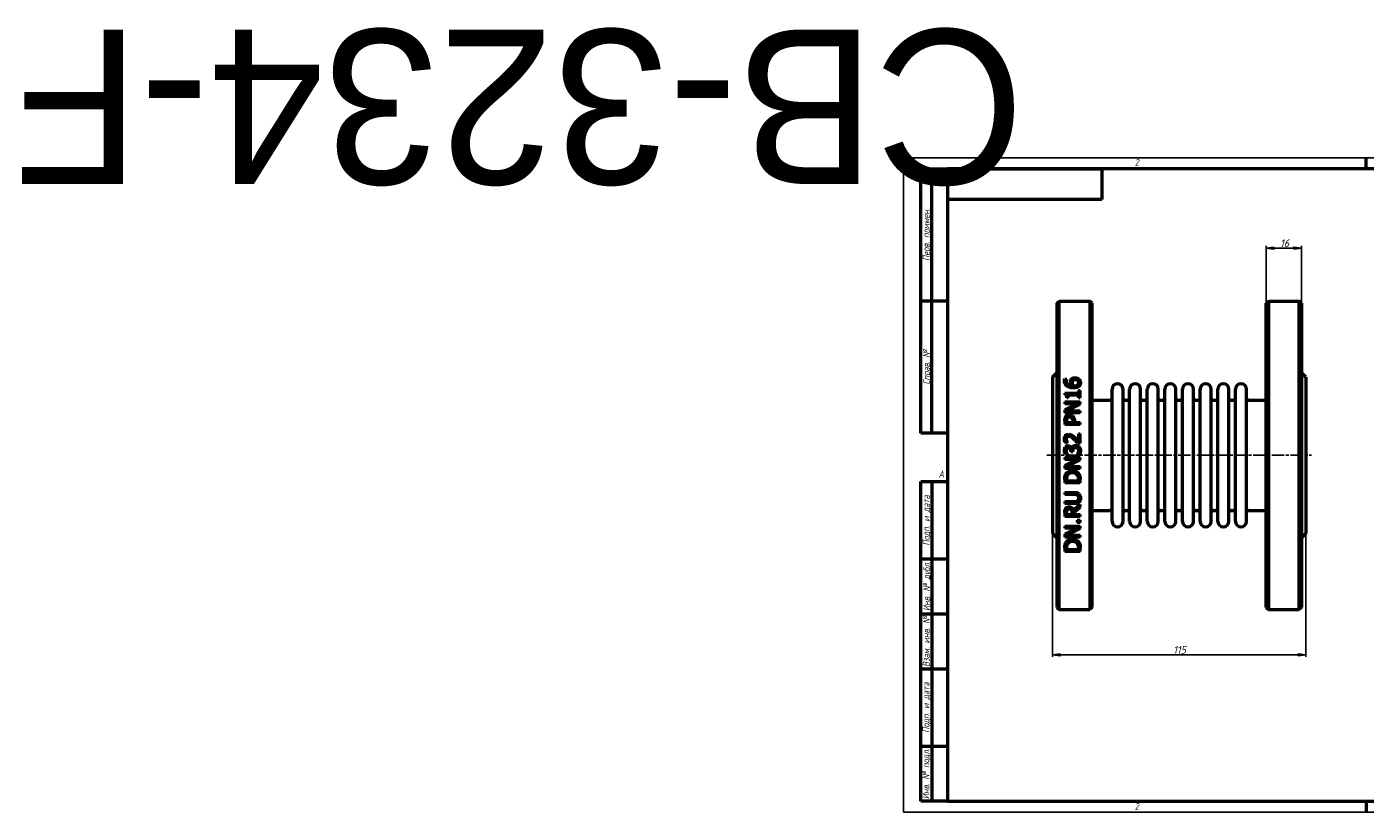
# Model space of a CAD drawing. Header units: millimetres. Extents: x -398 to 2682, y -69 to 356.
# Tile 1 of 4: x -398 to 210, y 0 to 356. Entities that reach past the tile are written whole.
import ezdxf
from ezdxf.enums import TextEntityAlignment as Align

# ---------------------------------------------------------------- set-up
doc = ezdxf.new("R2018")
doc.units = ezdxf.units.MM
doc.linetypes.add('CHAIN', pattern=[0.7087, 0.4724, -0.0591, 0.1181, -0.0591])
for name, color, linetype, lineweight in [('Видимый контур (ГОСТ)', 7, 'Continuous', 50), ('Кромка (ГОСТ)', 7, 'Continuous', 50), ('Обозначение (ГОСТ)', 7, 'Continuous', 25), ('Осевая линия (ГОСТ)', 7, 'Continuous', 25), ('Размер (ГОСТ)', 7, 'Continuous', 25), ('Эскизная геометрия (ГОСТ)', 7, 'Continuous', 50)]:
    doc.layers.add(name, color=color, linetype=linetype, lineweight=lineweight)
doc.styles.add('Альтернативный текст (ГОСТ)', font='arial.ttf', dxfattribs={"width": 0.8})
doc.styles.add('Обычный текст (ГОСТ)', font='GOST Common Italic.ttf')
doc.dimstyles.new('Обычный (ГОСТ)', dxfattribs={"dimtxt": 3.5, "dimasz": 3.5, "dimexe": 1, "dimexo": 0, "dimgap": 0.5, "dimtad": 1, "dimtxsty": 'Обычный текст (ГОСТ)', "dimblk": 'Filled-1', "dimcen": 0.09, "dimdle": 15, "dimclrd": 256, "dimclre": 256, "dimclrt": 256, "dimazin": 2, "dimtfac": 0.714286, "dimtdec": 3, "dimtmove": 0, "dimatfit": 3, "dimfxl": 1, "dimtolj": 1, "dimlwd": 25, "dimlwe": 25, "dimarcsym": 0})

# ---------------------------------------------------------------- blocks, each defined once
blk = doc.blocks.new('Рамки ГОСТ - Рамка')
at = {"layer": 'Кромка (ГОСТ)', "lineweight": 25}
for p, q in [((0, 0), (0, 297)), ((0, 297), (420, 297)), ((420, 297), (420, 0)), ((420, 0), (0, 0))]:
    blk.add_line(p, q, dxfattribs=at)
at = {"layer": 'Кромка (ГОСТ)'}
for p, q in [((415, 292), (20, 292)), ((20, 292), (20, 5)), ((210, 292), (210, 297)), ((415, 5), (415, 292)), ((20, 5), (415, 5)), ((210, 5), (210, 0))]:
    blk.add_line(p, q, dxfattribs=at)
at = {"layer": 'Кромка (ГОСТ)', "char_height": 3.17, "attachment_point": 1, "style": 'Альтернативный текст (ГОСТ)'}
for s, insert, width in [('\\fGOST Common|b0|i1;{\\H3.1700;2}', (105, 296.5), 5.2328), ('\\fGOST Common|b0|i1;{\\H3.1700;1}', (315.02, 296.44), 5.2327), ('\\fGOST Common|b0|i1;{\\H3.1700;A}', (16, 155), 5.1335), ('\\fGOST Common|b0|i1;{\\H3.1700;A}', (416, 148.5), 5.0704), ('\\fGOST Common|b0|i1;{\\H3.1700;2}', (104.99, 4.3), 5.2328), ('\\fGOST Common|b0|i1;{\\H3.1700;1}', (315, 4.14), 6.6287), ('\\fGOST Common|b0|i1;{\\H3.1700;Формат А3}', (370, 4.39), 25.2103)]:
    blk.add_mtext(s, dxfattribs=dict(at, insert=insert, width=width))
blk = doc.blocks.new('ГОСТ - Доп. графы 1')
at = {"layer": 'Эскизная геометрия (ГОСТ)'}
for p, q in [((-12, 0), (-12, 145)), ((-12, 145), (0, 145)), ((-7, 145), (-7, 0)), ((-12, 110), (-7, 110)), ((-7, 110), (0, 110)), ((-12, 85), (-7, 85)), ((-7, 85), (0, 85)), ((-12, 60), (-7, 60)), ((-7, 60), (0, 60)), ((-12, 25), (-7, 25)), ((-7, 25), (0, 25)), ((0, 0), (-12, 0))]:
    blk.add_line(p, q, dxfattribs=at)
at = {"layer": 'Обозначение (ГОСТ)', "char_height": 3.17, "attachment_point": 5, "rotation": 90, "style": 'Альтернативный текст (ГОСТ)'}
for s, insert, width in [('\\fGOST Common|b0|i1;{\\H3.1700;Подп. и дата}', (-9.37, 127.41), 34.7679), ('\\fGOST Common|b0|i1;{\\H3.1700;Инв. № дубл.}', (-8.95, 97.55), 24.8438), ('\\fGOST Common|b0|i1;{\\H3.1700;Взам. инв. №}', (-9.58, 72.53), 24.8669), ('\\fGOST Common|b0|i1;{\\H3.1700;Подп. и дата}', (-9.5, 42.47), 35.1486), ('\\fGOST Common|b0|i1;{\\H3.1700;Инв. № подл.}', (-9.5, 12.41), 24.9618)]:
    blk.add_mtext(s, dxfattribs=dict(at, insert=insert, width=width))
at = {"layer": 'Обозначение (ГОСТ)', "lineweight": 30, "flags": 17}
for tag, p in [('Подп._и_дата_2', (-3.53, 127.51)), ('Инв._номер_дубликата', (-3.41, 97.47)), ('Взамен_инв._номера', (-3.46, 72.53)), ('Подп._и_дата_1', (-3.42, 42.35)), ('ИНВЕНТАРНЫЙ_НОМЕР', (-3.33, 12.68))]:
    blk.add_attdef(tag, text='', height=3.17, rotation=90, dxfattribs=at).set_placement(p, align=Align.MIDDLE_CENTER)
blk = doc.blocks.new('ГОСТ - Доп. графы 2')
at = {"layer": 'Эскизная геометрия (ГОСТ)'}
for p, q in [((-12, 0), (-12, 120)), ((-12, 120), (0, 120)), ((-7, 0), (-7, 120)), ((-12, 60), (0, 60)), ((0, 0), (-12, 0))]:
    blk.add_line(p, q, dxfattribs=at)
at = {"layer": 'Обозначение (ГОСТ)', "char_height": 3.17, "attachment_point": 5, "rotation": 90, "style": 'Альтернативный текст (ГОСТ)'}
for s, insert, width in [('\\fGOST Common|b0|i1;{\\H3.1700;Перв. примен.}', (-9.19, 90.05), 60.0143), ('\\fGOST Common|b0|i1;{\\H3.1700;Справ. №}', (-9.1, 30), 59.9357)]:
    blk.add_mtext(s, dxfattribs=dict(at, insert=insert, width=width))
at = {"layer": 'Обозначение (ГОСТ)', "lineweight": 30, "flags": 17}
for tag, p in [('Первичная_применяемость', (-3.65, 90.03)), ('Справочный_номер', (-3.55, 30.02))]:
    blk.add_attdef(tag, text='', height=3.17, rotation=90, dxfattribs=at).set_placement(p, align=Align.MIDDLE_CENTER)
blk = doc.blocks.new('ГОСТ - Доп. графы 3')
at = {"layer": 'Эскизная геометрия (ГОСТ)'}
for p, q in [((0, 0), (70, 0)), ((70, 0), (70, -14)), ((70, -14), (0, -14))]:
    blk.add_line(p, q, dxfattribs=at)
at = {"layer": 'Обозначение (ГОСТ)', "lineweight": 30}
blk.add_attdef('ОБОЗНАЧЕНИЕ', text='', height=5, rotation=180, dxfattribs=at).set_placement((34.94, -6.97), align=Align.MIDDLE_CENTER)
blk = doc.blocks.new('Filled-1')
at = {"color": 0}
for p, q in [((0, 0), (-1, 0.14)), ((-1, 0.14), (-1, -0.14)), ((-1, 0), (0, 0)), ((-1, -0.14), (0, 0))]:
    blk.add_line(p, q, dxfattribs=at)
at = {"color": 0, "flags": 128}
blk.add_lwpolyline([(-1, -0.14), (0, 0), (-1, 0.14), (-1, -0.14)], dxfattribs=at)
at = {"color": 0}
blk.add_solid([(-1, -0.14), (0, 0), (-1, 0.14), (-1, -0.14)], dxfattribs=at)
blk = doc.blocks.new('*D9')
at = {"layer": 'Defpoints', "color": 0, "linetype": 'Continuous', "transparency": 16777216}
for p in [(67.69, 126.45), (182.69, 126.45), (182.69, 71.45)]:
    blk.add_point(p, dxfattribs=at)
at = {"layer": 'Размер (ГОСТ)', "linetype": 'Continuous', "lineweight": 25, "transparency": 16777216}
for p, q in [((67.69, 126.45), (67.69, 70.45)), ((182.69, 126.45), (182.69, 70.45)), ((71.19, 71.45), (179.19, 71.45))]:
    blk.add_line(p, q, dxfattribs=at)
at = {"layer": 'Размер (ГОСТ)', "linetype": 'Continuous', "lineweight": 25, "transparency": 16777216, "xscale": 3.5, "yscale": 3.5, "zscale": 3.5, "rotation": 180}
blk.add_blockref('Filled-1', (67.69, 71.45), dxfattribs=at)
at = {"layer": 'Размер (ГОСТ)', "linetype": 'Continuous', "lineweight": 25, "transparency": 16777216, "xscale": 3.5, "yscale": 3.5, "zscale": 3.5}
blk.add_blockref('Filled-1', (182.69, 71.45), dxfattribs=at)
at = {"layer": 'Размер (ГОСТ)', "linetype": 'Continuous', "lineweight": 25, "transparency": 16777216, "insert": (122.47, 75.45), "char_height": 3.5, "attachment_point": 1, "style": 'Обычный текст (ГОСТ)'}
blk.add_mtext('\\A1;115', dxfattribs=at)
blk = doc.blocks.new('*D14')
at = {"layer": 'Defpoints', "color": 0, "linetype": 'Continuous', "transparency": 16777216}
for p in [(180.69, 255.95), (164.69, 230.95), (180.69, 230.95)]:
    blk.add_point(p, dxfattribs=at)
at = {"layer": 'Размер (ГОСТ)', "linetype": 'Continuous', "lineweight": 25, "transparency": 16777216}
for p, q in [((164.69, 230.95), (164.69, 256.95)), ((168.19, 255.95), (177.19, 255.95)), ((180.69, 230.95), (180.69, 256.95))]:
    blk.add_line(p, q, dxfattribs=at)
at = {"layer": 'Размер (ГОСТ)', "linetype": 'Continuous', "lineweight": 25, "transparency": 16777216, "xscale": 3.5, "yscale": 3.5, "zscale": 3.5, "rotation": 180}
blk.add_blockref('Filled-1', (164.69, 255.95), dxfattribs=at)
at = {"layer": 'Размер (ГОСТ)', "linetype": 'Continuous', "lineweight": 25, "transparency": 16777216, "xscale": 3.5, "yscale": 3.5, "zscale": 3.5}
blk.add_blockref('Filled-1', (180.69, 255.95), dxfattribs=at)
at = {"layer": 'Размер (ГОСТ)', "linetype": 'Continuous', "lineweight": 25, "transparency": 16777216, "insert": (170.97, 259.95), "char_height": 3.5, "attachment_point": 1, "style": 'Обычный текст (ГОСТ)'}
blk.add_mtext('\\A1;16', dxfattribs=at)

msp = doc.modelspace()

# ---------------------------------------------------------------- linework, layer by layer
at = {"layer": 'Видимый контур (ГОСТ)'}
for p, q in [((69.688, 230.947), (70.688, 231.947)), ((69.688, 230.947), (69.688, 92.947)), ((70.688, 91.947), (70.688, 231.947)), ((70.688, 231.947), (84.688, 231.947)), ((84.688, 231.947), (84.688, 91.947)), ((85.688, 230.947), (84.688, 231.947)), ((85.688, 92.947), (85.688, 230.947)), ((164.688, 230.947), (165.688, 231.947)), ((164.688, 92.947), (164.688, 230.947)), ((165.688, 231.947), (179.688, 231.947)), ((165.688, 231.947), (165.688, 91.947)), ((179.688, 91.947), (179.688, 231.947)), ((180.688, 230.947), (179.688, 231.947)), ((180.688, 230.947), (180.688, 92.947)), ((67.688, 197.447), (69.688, 199.447)), ((67.688, 197.447), (67.688, 126.447)), ((73.212, 196.515), (74.114, 196.515)), ((74.114, 196.475), (74.114, 196.515)), ((182.688, 197.447), (180.688, 199.447)), ((182.688, 197.447), (182.688, 126.447)), ((73.223, 190.167), (73.223, 189.441)), ((73.223, 190.167), (79.531, 190.167)), ((74.84, 187.995), (74.84, 189.265)), ((79.531, 189.265), (74.84, 189.265)), ((79.531, 191.41), (79.531, 190.167)), ((79.531, 191.41), (80.246, 191.41)), ((79.531, 189.265), (79.531, 187.995)), ((80.246, 187.995), (80.246, 191.41)), ((94.688, 131.947), (94.688, 191.947)), ((99.688, 131.947), (99.688, 191.947)), ((102.688, 131.947), (102.688, 191.947)), ((107.688, 131.947), (107.688, 191.947)), ((110.688, 131.947), (110.688, 191.947)), ((115.688, 131.947), (115.688, 191.947)), ((118.688, 131.947), (118.688, 191.947)), ((123.688, 131.947), (123.688, 191.947)), ((126.688, 131.947), (126.688, 191.947)), ((131.688, 131.947), (131.688, 191.947)), ((134.688, 131.947), (134.688, 191.947)), ((139.688, 131.947), (139.688, 191.947)), ((142.688, 131.947), (142.688, 191.947)), ((147.688, 131.947), (147.688, 191.947)), ((150.688, 131.947), (150.688, 191.947)), ((155.688, 131.947), (155.688, 191.947)), ((73.246, 186.225), (80.246, 186.225)), ((73.246, 186.225), (73.246, 185.357)), ((78.788, 185.357), (73.246, 185.357)), ((78.788, 185.357), (73.246, 182.538)), ((73.246, 182.538), (73.246, 181.216)), ((74.84, 187.995), (74.199, 187.995)), ((74.21, 182.084), (80.246, 185.181)), ((80.246, 187.995), (79.531, 187.995)), ((80.246, 185.181), (80.246, 186.225)), ((85.688, 186.947), (93.688, 186.947)), ((100.688, 186.947), (101.688, 186.947)), ((108.688, 186.947), (109.688, 186.947)), ((116.688, 186.947), (117.688, 186.947)), ((124.688, 186.947), (125.688, 186.947)), ((132.688, 186.947), (133.688, 186.947)), ((140.688, 186.947), (141.688, 186.947)), ((148.688, 186.947), (149.688, 186.947)), ((156.688, 186.947), (164.688, 186.947)), ((80.246, 181.216), (73.246, 181.216)), ((73.246, 177.665), (73.246, 175.906)), ((74.051, 176.837), (74.051, 177.608)), ((74.051, 176.837), (76.842, 176.837)), ((74.21, 182.084), (80.246, 182.084)), ((76.842, 177.472), (76.842, 176.837)), ((77.637, 176.837), (77.637, 177.625)), ((77.637, 176.837), (80.246, 176.837)), ((80.246, 181.216), (80.246, 182.084)), ((80.246, 175.906), (80.246, 176.837)), ((80.246, 175.906), (73.246, 175.906)), ((79.435, 171.765), (79.435, 168.328)), ((79.435, 171.765), (80.246, 171.765)), ((80.246, 167.448), (80.246, 171.765)), ((74.517, 167.596), (73.518, 167.596)), ((74.517, 167.596), (74.517, 167.647)), ((76.355, 164.964), (76.423, 164.964)), ((80.246, 167.448), (79.253, 167.448)), ((73.246, 160.976), (73.246, 160.108)), ((73.246, 160.976), (80.246, 160.976)), ((78.788, 160.108), (73.246, 157.289)), ((78.788, 160.108), (73.246, 160.108)), ((74.522, 162.332), (73.53, 162.332)), ((74.21, 156.835), (80.246, 159.932)), ((74.522, 162.332), (74.522, 162.388)), ((76.06, 163.88), (76.06, 163.568)), ((76.837, 163.568), (76.06, 163.568)), ((76.837, 163.568), (76.837, 163.965)), ((78.97, 162.207), (78.97, 162.139)), ((79.962, 162.139), (78.97, 162.139)), ((80.246, 159.932), (80.246, 160.976)), ((73.246, 157.289), (73.246, 155.967)), ((80.246, 155.967), (73.246, 155.967)), ((74.21, 156.835), (80.246, 156.835)), ((80.246, 155.967), (80.246, 156.835)), ((73.246, 151.032), (73.246, 149.438)), ((80.246, 149.438), (73.246, 149.438)), ((74.051, 150.368), (74.051, 151.077)), ((74.051, 150.368), (79.44, 150.368)), ((79.44, 151.077), (79.44, 150.368)), ((80.246, 149.438), (80.246, 151.049)), ((73.246, 145.098), (77.614, 145.098)), ((73.246, 145.098), (73.246, 144.168)), ((77.637, 144.168), (73.246, 144.168)), ((73.246, 140.963), (73.246, 140.033)), ((73.246, 140.963), (77.614, 140.963)), ((77.614, 140.033), (73.246, 140.033)), ((73.246, 135.948), (73.246, 134.145)), ((80.246, 134.145), (73.246, 134.145)), ((74.051, 135.075), (74.051, 135.999)), ((74.051, 135.075), (76.684, 135.075)), ((76.684, 135.892), (76.684, 135.075)), ((80.246, 139.562), (77.2, 137.072)), ((77.461, 136.141), (80.246, 138.354)), ((77.461, 135.075), (77.461, 136.141)), ((77.461, 135.075), (80.246, 135.075)), ((80.246, 138.354), (80.246, 139.562)), ((80.246, 134.145), (80.246, 135.075)), ((85.688, 136.947), (93.688, 136.947)), ((100.688, 136.947), (101.688, 136.947)), ((108.688, 136.947), (109.688, 136.947)), ((116.688, 136.947), (117.688, 136.947)), ((124.688, 136.947), (125.688, 136.947)), ((132.688, 136.947), (133.688, 136.947)), ((140.688, 136.947), (141.688, 136.947)), ((148.688, 136.947), (149.688, 136.947)), ((156.688, 136.947), (164.688, 136.947)), ((73.246, 129.811), (73.246, 128.943)), ((73.246, 129.811), (80.246, 129.811)), ((78.788, 128.943), (73.246, 126.123)), ((78.788, 128.943), (73.246, 128.943)), ((74.21, 125.67), (80.246, 128.767)), ((78.907, 132.533), (78.907, 131.41)), ((78.907, 132.533), (80.246, 132.533)), ((80.246, 131.41), (78.907, 131.41)), ((80.246, 131.41), (80.246, 132.533)), ((80.246, 128.767), (80.246, 129.811)), ((67.688, 126.447), (69.688, 124.447)), ((73.246, 126.123), (73.246, 124.802)), ((80.246, 124.802), (73.246, 124.802)), ((74.21, 125.67), (80.246, 125.67)), ((80.246, 124.802), (80.246, 125.67)), ((182.688, 126.447), (180.688, 124.447)), ((73.246, 119.867), (73.246, 118.273)), ((80.246, 118.273), (73.246, 118.273)), ((74.051, 119.203), (74.051, 119.912)), ((74.051, 119.203), (79.44, 119.203)), ((79.44, 119.912), (79.44, 119.203)), ((80.246, 118.273), (80.246, 119.884)), ((69.688, 92.947), (70.688, 91.947)), ((70.688, 91.947), (84.688, 91.947)), ((85.688, 92.947), (84.688, 91.947)), ((164.688, 92.947), (165.688, 91.947)), ((165.688, 91.947), (179.688, 91.947)), ((180.688, 92.947), (179.688, 91.947))]:
    msp.add_line(p, q, dxfattribs=at)
for centre, radius, start, end in [((97.188, 191.947), 2.5, 0, 180), ((105.188, 191.947), 2.5, 0, 180), ((113.188, 191.947), 2.5, 0, 180), ((121.188, 191.947), 2.5, 0, 180), ((129.188, 191.947), 2.5, 0, 180), ((137.188, 191.947), 2.5, 0, 180), ((145.188, 191.947), 2.5, 0, 180), ((153.188, 191.947), 2.5, 0, 180), ((93.688, 187.947), 1, 270, 0), ((100.688, 187.947), 1, 180, 270), ((101.688, 187.947), 1, 270, 0), ((108.688, 187.947), 1, 180, 270), ((109.688, 187.947), 1, 270, 0), ((116.688, 187.947), 1, 180, 270), ((117.688, 187.947), 1, 270, 0), ((124.688, 187.947), 1, 180, 270), ((125.688, 187.947), 1, 270, 0), ((132.688, 187.947), 1, 180, 270), ((133.688, 187.947), 1, 270, 0), ((140.688, 187.947), 1, 180, 270), ((141.688, 187.947), 1, 270, 0), ((148.688, 187.947), 1, 180, 270), ((149.688, 187.947), 1, 270, 0), ((156.688, 187.947), 1, 180, 270), ((93.688, 135.947), 1, 0, 90), ((100.688, 135.947), 1, 90, 180), ((101.688, 135.947), 1, 0, 90), ((108.688, 135.947), 1, 90, 180), ((109.688, 135.947), 1, 0, 90), ((116.688, 135.947), 1, 90, 180), ((117.688, 135.947), 1, 0, 90), ((124.688, 135.947), 1, 90, 180), ((125.688, 135.947), 1, 0, 90), ((132.688, 135.947), 1, 90, 180), ((133.688, 135.947), 1, 0, 90), ((140.688, 135.947), 1, 90, 180), ((141.688, 135.947), 1, 0, 90), ((148.688, 135.947), 1, 90, 180), ((149.688, 135.947), 1, 0, 90), ((156.688, 135.947), 1, 90, 180), ((97.188, 131.947), 2.5, 180, 0), ((105.188, 131.947), 2.5, 180, 0), ((113.188, 131.947), 2.5, 180, 0), ((121.188, 131.947), 2.5, 180, 0), ((129.188, 131.947), 2.5, 180, 0), ((137.188, 131.947), 2.5, 180, 0), ((145.188, 131.947), 2.5, 180, 0), ((153.188, 131.947), 2.5, 180, 0)]:
    msp.add_arc(centre, radius, start, end, dxfattribs=at)
for points, knots in [([(73.115, 195.721), (73.115, 195.803), (73.118, 195.886), (73.127, 196.047), (73.134, 196.133), (73.158, 196.312), (73.179, 196.417), (73.212, 196.515)], [0, 0, 0, 0, 0.028277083, 0.028277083, 0.055233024, 0.055233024, 0.090195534, 0.090195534, 0.090195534, 0.090195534]), ([(74.244, 193.35), (73.984, 193.535), (73.77, 193.757), (73.481, 194.186), (73.358, 194.409), (73.158, 195.029), (73.115, 195.377), (73.115, 195.721)], [0, 0, 0, 0, 0.09993502, 0.09993502, 0.16881236, 0.16881236, 0.2492885, 0.2492885, 0.2492885, 0.2492885]), ([(74.114, 196.475), (74.073, 196.396), (74.04, 196.299), (73.951, 195.992), (73.927, 195.796), (73.927, 195.596)], [0, 0, 0, 0, 0.02986617, 0.02986617, 0.1096544, 0.1096544, 0.1096544, 0.1096544]), ([(73.927, 195.596), (73.927, 195.335), (73.966, 195.074), (74.154, 194.608), (74.286, 194.411), (74.603, 194.099), (74.812, 193.937), (75.486, 193.657), (75.879, 193.582), (76.264, 193.548)], [0, 0, 0, 0, 0.08909552, 0.08909552, 0.16814075, 0.16814075, 0.23103765, 0.23103765, 0.29912037, 0.29912037, 0.29912037, 0.29912037]), ([(75.776, 195.006), (75.776, 195.137), (75.782, 195.269), (75.805, 195.463), (75.815, 195.528), (75.858, 195.739), (75.896, 195.852), (76.013, 196.104), (76.097, 196.237), (76.19, 196.362)], [0, 0, 0, 0, 0.04457437, 0.04457437, 0.06661946, 0.06661946, 0.11797362, 0.11797362, 0.18015749, 0.18015749, 0.18015749, 0.18015749]), ([(76.264, 193.548), (76.17, 193.683), (76.087, 193.823), (75.914, 194.179), (75.869, 194.337), (75.799, 194.59), (75.776, 194.798), (75.776, 195.006)], [0, 0, 0, 0, 0.05341118, 0.05341118, 0.13065871, 0.13065871, 0.43883085, 0.43883085, 0.43883085, 0.43883085]), ([(76.19, 196.362), (76.282, 196.484), (76.389, 196.596), (76.681, 196.824), (76.843, 196.902), (77.131, 197.015), (77.305, 197.059), (77.647, 197.111), (77.812, 197.122), (77.977, 197.122)], [0, 0, 0, 0, 0.05046221, 0.05046221, 0.1177211, 0.1177211, 0.20908145, 0.20908145, 0.29170882, 0.29170882, 0.29170882, 0.29170882]), ([(76.797, 195.692), (76.732, 195.61), (76.681, 195.52), (76.555, 195.185), (76.553, 194.899), (76.553, 194.796)], [0, 0, 0, 0, 0.03445959, 0.03445959, 0.120577, 0.120577, 0.120577, 0.120577]), ([(76.553, 194.796), (76.553, 194.677), (76.563, 194.559), (76.604, 194.319), (76.635, 194.204), (76.743, 193.898), (76.832, 193.72), (76.939, 193.548)], [0, 0, 0, 0, 0.0402871, 0.0402871, 0.08216464, 0.08216464, 0.14766191, 0.14766191, 0.14766191, 0.14766191]), ([(78.017, 196.169), (77.854, 196.169), (77.686, 196.157), (77.36, 196.089), (77.237, 196.038), (77.004, 195.906), (76.891, 195.807), (76.797, 195.692)], [0, 0, 0, 0, 0.04889145, 0.04889145, 0.10037405, 0.10037405, 0.17197904, 0.17197904, 0.17197904, 0.17197904]), ([(77.977, 197.122), (78.152, 197.122), (78.327, 197.108), (78.837, 197.015), (79.092, 196.903), (79.445, 196.709), (79.6, 196.597), (79.735, 196.464)], [0, 0, 0, 0, 0.05261909, 0.05261909, 0.15634783, 0.15634783, 0.25552661, 0.25552661, 0.25552661, 0.25552661]), ([(79.628, 194.904), (79.628, 195.076), (79.6, 195.247), (79.47, 195.551), (79.379, 195.678), (79.18, 195.863), (79.057, 195.959), (78.728, 196.086), (78.589, 196.119), (78.306, 196.16), (78.16, 196.169), (78.017, 196.169)], [0, 0, 0, 0, 0.05856355, 0.05856355, 0.11092945, 0.11092945, 0.14570634, 0.14570634, 0.16863448, 0.16863448, 0.19171205, 0.19171205, 0.19171205, 0.19171205]), ([(79.231, 194.03), (79.32, 194.11), (79.4, 194.199), (79.491, 194.341), (79.543, 194.43), (79.613, 194.677), (79.628, 194.79), (79.628, 194.904)], [0, 0, 0, 0, 0.038040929, 0.038040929, 0.055183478, 0.055183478, 0.069165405, 0.069165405, 0.069165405, 0.069165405]), ([(79.735, 196.464), (79.872, 196.332), (79.989, 196.189), (80.149, 195.928), (80.229, 195.78), (80.363, 195.362), (80.393, 195.131), (80.393, 194.898)], [0, 0, 0, 0, 0.06102846, 0.06102846, 0.10157092, 0.10157092, 0.14792567, 0.14792567, 0.14792567, 0.14792567]), ([(80.393, 194.898), (80.393, 194.744), (80.381, 194.59), (80.324, 194.291), (80.282, 194.149), (80.173, 193.893), (80.11, 193.779), (79.955, 193.557), (79.862, 193.452), (79.758, 193.355)], [0, 0, 0, 0, 0.05237823, 0.05237823, 0.10247521, 0.10247521, 0.14597706, 0.14597706, 0.19164988, 0.19164988, 0.19164988, 0.19164988]), ([(74.199, 187.995), (74.199, 188.194), (74.187, 188.408), (74.099, 188.883), (74.02, 189.017), (73.933, 189.152), (73.869, 189.216), (73.72, 189.317), (73.639, 189.353), (73.448, 189.414), (73.335, 189.432), (73.223, 189.441)], [0, 0, 0, 0, 0.06457693, 0.06457693, 0.15618488, 0.15618488, 0.27365155, 0.27365155, 0.38361272, 0.38361272, 0.52120443, 0.52120443, 0.52120443, 0.52120443]), ([(77.171, 192.584), (76.845, 192.584), (76.516, 192.602), (75.872, 192.686), (75.468, 192.761), (74.76, 193.031), (74.49, 193.173), (74.244, 193.35)], [0, 0, 0, 0, 0.09803169, 0.09803169, 0.19507864, 0.19507864, 0.26266326, 0.26266326, 0.26266326, 0.26266326]), ([(76.939, 193.548), (77.004, 193.544), (77.07, 193.541), (77.163, 193.535), (77.243, 193.531), (77.381, 193.531)], [0, 0, 0, 0, 0.019701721, 0.019701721, 0.027785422, 0.027785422, 0.027785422, 0.027785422]), ([(79.758, 193.355), (79.626, 193.229), (79.475, 193.121), (79.073, 192.898), (78.836, 192.816), (78.438, 192.697), (78.179, 192.65), (77.674, 192.595), (77.421, 192.584), (77.171, 192.584)], [0, 0, 0, 0, 0.05805547, 0.05805547, 0.14185714, 0.14185714, 0.27631442, 0.27631442, 0.40620902, 0.40620902, 0.40620902, 0.40620902]), ([(77.381, 193.531), (77.613, 193.531), (77.855, 193.542), (78.527, 193.632), (78.778, 193.743), (79.057, 193.894), (79.151, 193.956), (79.231, 194.03)], [0, 0, 0, 0, 0.06951635, 0.06951635, 0.2036928, 0.2036928, 0.27731133, 0.27731133, 0.27731133, 0.27731133]), ([(73.246, 177.665), (73.246, 177.861), (73.254, 178.062), (73.291, 178.435), (73.319, 178.62), (73.431, 179.045), (73.534, 179.283), (73.683, 179.497)], [0, 0, 0, 0, 0.06055931, 0.06055931, 0.11545434, 0.11545434, 0.19451175, 0.19451175, 0.19451175, 0.19451175]), ([(73.683, 179.497), (73.773, 179.63), (73.878, 179.751), (74.147, 179.989), (74.293, 180.078), (74.563, 180.21), (74.723, 180.26), (75.042, 180.319), (75.199, 180.331), (75.356, 180.331)], [0, 0, 0, 0, 0.04924544, 0.04924544, 0.10949309, 0.10949309, 0.18429414, 0.18429414, 0.25415902, 0.25415902, 0.25415902, 0.25415902]), ([(74.318, 178.856), (74.241, 178.741), (74.186, 178.615), (74.109, 178.357), (74.051, 178.105), (74.051, 177.608)], [0, 0, 0, 0, 0.042390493, 0.042390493, 0.082870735, 0.082870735, 0.082870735, 0.082870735]), ([(75.385, 179.361), (75.216, 179.361), (75.045, 179.341), (74.747, 179.242), (74.65, 179.183), (74.478, 179.059), (74.39, 178.964), (74.318, 178.856)], [0, 0, 0, 0, 0.05065922, 0.05065922, 0.09463317, 0.09463317, 0.16594691, 0.16594691, 0.16594691, 0.16594691]), ([(75.356, 180.331), (75.548, 180.331), (75.737, 180.309), (76.143, 180.21), (76.308, 180.135), (76.593, 179.991), (76.763, 179.869), (76.91, 179.718)], [0, 0, 0, 0, 0.05749474, 0.05749474, 0.12573622, 0.12573622, 0.26294169, 0.26294169, 0.26294169, 0.26294169]), ([(76.423, 178.964), (76.351, 179.036), (76.272, 179.101), (76.061, 179.236), (75.937, 179.285), (75.67, 179.348), (75.526, 179.361), (75.385, 179.361)], [0, 0, 0, 0, 0.03093225, 0.03093225, 0.07597184, 0.07597184, 0.12395727, 0.12395727, 0.12395727, 0.12395727]), ([(76.842, 177.472), (76.842, 177.647), (76.836, 177.829), (76.8, 178.172), (76.773, 178.323), (76.705, 178.545), (76.665, 178.638), (76.561, 178.813), (76.497, 178.893), (76.423, 178.964)], [0, 0, 0, 0, 0.05383969, 0.05383969, 0.10618785, 0.10618785, 0.14669001, 0.14669001, 0.18757079, 0.18757079, 0.18757079, 0.18757079]), ([(76.91, 179.718), (77.079, 179.547), (77.218, 179.355), (77.464, 178.882), (77.524, 178.652), (77.615, 178.228), (77.637, 177.92), (77.637, 177.625)], [0, 0, 0, 0, 0.07331073, 0.07331073, 0.16398253, 0.16398253, 0.35434796, 0.35434796, 0.35434796, 0.35434796]), ([(73.098, 169.388), (73.098, 169.689), (73.135, 169.994), (73.312, 170.504), (73.428, 170.711), (73.708, 171.025), (73.876, 171.172), (74.248, 171.353), (74.4, 171.402), (74.71, 171.463), (74.866, 171.476), (75.021, 171.476)], [0, 0, 0, 0, 0.09066502, 0.09066502, 0.1630224, 0.1630224, 0.21753346, 0.21753346, 0.2518435, 0.2518435, 0.28517481, 0.28517481, 0.28517481, 0.28517481]), ([(74.193, 170.177), (74.112, 170.082), (74.049, 169.976), (73.958, 169.744), (73.91, 169.571), (73.91, 169.32)], [0, 0, 0, 0, 0.037672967, 0.037672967, 0.075057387, 0.075057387, 0.075057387, 0.075057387]), ([(75.073, 170.523), (74.899, 170.523), (74.722, 170.499), (74.508, 170.413), (74.431, 170.377), (74.294, 170.28), (74.241, 170.232), (74.193, 170.177)], [0, 0, 0, 0, 0.052134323, 0.052134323, 0.069528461, 0.069528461, 0.082686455, 0.082686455, 0.082686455, 0.082686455]), ([(75.021, 171.476), (75.274, 171.476), (75.528, 171.449), (75.902, 171.346), (76.147, 171.272), (76.423, 171.113)], [0, 0, 0, 0, 0.07583657, 0.07583657, 0.11643665, 0.11643665, 0.11643665, 0.11643665]), ([(77.568, 169.139), (77.31, 169.374), (77.022, 169.624), (76.403, 170.099), (76.189, 170.222), (75.877, 170.373), (75.709, 170.434), (75.382, 170.506), (75.228, 170.523), (75.073, 170.523)], [0, 0, 0, 0, 0.10523096, 0.10523096, 0.23415937, 0.23415937, 0.37117714, 0.37117714, 0.49013523, 0.49013523, 0.49013523, 0.49013523]), ([(76.423, 171.113), (76.6, 171.014), (76.769, 170.9), (77.113, 170.634), (77.367, 170.414), (77.62, 170.177)], [0, 0, 0, 0, 0.06104158, 0.06104158, 0.13091974, 0.13091974, 0.13091974, 0.13091974]), ([(77.62, 170.177), (77.84, 169.975), (78.057, 169.765), (78.477, 169.342), (78.739, 169.066), (79.08, 168.706), (79.266, 168.509), (79.435, 168.328)], [0, 0, 0, 0, 0.09008941, 0.09008941, 0.17954048, 0.17954048, 0.27662895, 0.27662895, 0.27662895, 0.27662895]), ([(73.518, 167.596), (73.422, 167.793), (73.34, 168.042), (73.185, 168.58), (73.098, 168.964), (73.098, 169.388)], [0, 0, 0, 0, 0.06609029, 0.06609029, 0.16996378, 0.16996378, 0.16996378, 0.16996378]), ([(73.098, 164.158), (73.098, 164.404), (73.118, 164.659), (73.217, 165.095), (73.304, 165.362), (73.496, 165.633)], [0, 0, 0, 0, 0.07367358, 0.07367358, 0.13409034, 0.13409034, 0.13409034, 0.13409034]), ([(73.53, 162.332), (73.406, 162.563), (73.31, 162.858), (73.187, 163.339), (73.098, 163.716), (73.098, 164.158)], [0, 0, 0, 0, 0.07862152, 0.07862152, 0.13101218, 0.13101218, 0.13101218, 0.13101218]), ([(73.496, 165.633), (73.613, 165.795), (73.754, 165.932), (74.068, 166.124), (74.203, 166.172), (74.467, 166.241), (74.628, 166.257), (74.789, 166.257)], [0, 0, 0, 0, 0.0600316, 0.0600316, 0.11042353, 0.11042353, 0.18268193, 0.18268193, 0.18268193, 0.18268193]), ([(73.91, 169.32), (73.91, 169.188), (73.923, 169.057), (73.98, 168.757), (74.042, 168.541), (74.131, 168.328)], [0, 0, 0, 0, 0.039947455, 0.039947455, 0.091951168, 0.091951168, 0.091951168, 0.091951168]), ([(74.125, 164.935), (74.049, 164.822), (73.995, 164.699), (73.945, 164.49), (73.91, 164.326), (73.91, 164.085)], [0, 0, 0, 0, 0.040991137, 0.040991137, 0.064392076, 0.064392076, 0.064392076, 0.064392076]), ([(73.91, 164.085), (73.91, 163.922), (73.929, 163.762), (73.983, 163.53), (74.031, 163.333), (74.131, 163.08)], [0, 0, 0, 0, 0.048716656, 0.048716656, 0.07153221, 0.07153221, 0.07153221, 0.07153221]), ([(74.885, 165.304), (74.756, 165.304), (74.626, 165.286), (74.401, 165.196), (74.325, 165.139), (74.225, 165.059), (74.171, 165.001), (74.125, 164.935)], [0, 0, 0, 0, 0.03877403, 0.03877403, 0.07271144, 0.07271144, 0.12909778, 0.12909778, 0.12909778, 0.12909778]), ([(74.131, 168.328), (74.175, 168.217), (74.227, 168.109), (74.347, 167.902), (74.446, 167.748), (74.517, 167.647)], [0, 0, 0, 0, 0.035992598, 0.035992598, 0.072160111, 0.072160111, 0.072160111, 0.072160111]), ([(74.789, 166.257), (74.994, 166.257), (75.193, 166.221), (75.577, 166.061), (75.729, 165.948), (75.977, 165.719), (76.088, 165.585), (76.26, 165.287), (76.319, 165.13), (76.355, 164.964)], [0, 0, 0, 0, 0.0615863, 0.0615863, 0.12472199, 0.12472199, 0.19226363, 0.19226363, 0.25779961, 0.25779961, 0.25779961, 0.25779961]), ([(76.06, 163.88), (76.06, 164.121), (76.027, 164.364), (75.873, 164.75), (75.784, 164.89), (75.597, 165.087), (75.496, 165.159), (75.306, 165.242), (75.23, 165.265), (75.064, 165.297), (74.974, 165.304), (74.885, 165.304)], [0, 0, 0, 0, 0.07217885, 0.07217885, 0.12462897, 0.12462897, 0.17034713, 0.17034713, 0.19931897, 0.19931897, 0.23146387, 0.23146387, 0.23146387, 0.23146387]), ([(76.423, 164.964), (76.453, 165.112), (76.5, 165.26), (76.596, 165.505), (76.676, 165.694), (76.876, 165.905)], [0, 0, 0, 0, 0.04551041, 0.04551041, 0.079068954, 0.079068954, 0.079068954, 0.079068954]), ([(77.086, 165.021), (77.003, 164.905), (76.947, 164.775), (76.871, 164.489), (76.837, 164.258), (76.837, 163.965)], [0, 0, 0, 0, 0.042782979, 0.042782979, 0.088858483, 0.088858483, 0.088858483, 0.088858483]), ([(76.876, 165.905), (76.991, 166.03), (77.13, 166.128), (77.441, 166.287), (77.575, 166.324), (77.833, 166.38), (78.003, 166.393), (78.17, 166.393)], [0, 0, 0, 0, 0.05096181, 0.05096181, 0.10486523, 0.10486523, 0.19709191, 0.19709191, 0.19709191, 0.19709191]), ([(78.102, 165.44), (77.89, 165.44), (77.681, 165.415), (77.446, 165.318), (77.355, 165.275), (77.196, 165.152), (77.137, 165.091), (77.086, 165.021)], [0, 0, 0, 0, 0.06357595, 0.06357595, 0.08479023, 0.08479023, 0.10088142, 0.10088142, 0.10088142, 0.10088142]), ([(79.253, 167.448), (79.043, 167.672), (78.831, 167.895), (78.224, 168.522), (77.945, 168.796), (77.568, 169.139)], [0, 0, 0, 0, 0.09216713, 0.09216713, 0.26244715, 0.26244715, 0.26244715, 0.26244715]), ([(79.191, 165.055), (79.063, 165.169), (78.92, 165.261), (78.701, 165.354), (78.61, 165.388), (78.35, 165.433), (78.224, 165.44), (78.102, 165.44)], [0, 0, 0, 0, 0.051536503, 0.051536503, 0.071341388, 0.071341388, 0.08842918, 0.08842918, 0.08842918, 0.08842918]), ([(78.17, 166.393), (78.467, 166.393), (78.757, 166.345), (79.225, 166.158), (79.486, 166.026), (79.747, 165.775)], [0, 0, 0, 0, 0.08912077, 0.08912077, 0.15118772, 0.15118772, 0.15118772, 0.15118772]), ([(78.97, 162.207), (79.137, 162.436), (79.274, 162.728), (79.443, 163.149), (79.582, 163.516), (79.582, 163.994)], [0, 0, 0, 0, 0.0852448, 0.0852448, 0.13677868, 0.13677868, 0.13677868, 0.13677868]), ([(79.582, 163.994), (79.582, 164.178), (79.555, 164.359), (79.481, 164.611), (79.446, 164.712), (79.329, 164.908), (79.266, 164.986), (79.191, 165.055)], [0, 0, 0, 0, 0.05534871, 0.05534871, 0.078835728, 0.078835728, 0.097640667, 0.097640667, 0.097640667, 0.097640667]), ([(79.747, 165.775), (79.931, 165.597), (80.074, 165.389), (80.252, 164.992), (80.305, 164.821), (80.377, 164.449), (80.393, 164.249), (80.393, 164.051)], [0, 0, 0, 0, 0.07698534, 0.07698534, 0.13082838, 0.13082838, 0.19010626, 0.19010626, 0.19010626, 0.19010626]), ([(80.393, 164.051), (80.393, 163.754), (80.363, 163.461), (80.257, 162.948), (80.149, 162.512), (79.962, 162.139)], [0, 0, 0, 0, 0.08897285, 0.08897285, 0.1572136, 0.1572136, 0.1572136, 0.1572136]), ([(74.131, 163.08), (74.187, 162.949), (74.252, 162.814), (74.389, 162.588), (74.454, 162.487), (74.522, 162.388)], [0, 0, 0, 0, 0.042999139, 0.042999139, 0.078987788, 0.078987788, 0.078987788, 0.078987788]), ([(73.246, 151.032), (73.246, 151.333), (73.256, 151.651), (73.322, 152.303), (73.374, 152.518), (73.506, 152.976), (73.628, 153.275), (73.802, 153.539)], [0, 0, 0, 0, 0.0913512, 0.0913512, 0.19841204, 0.19841204, 0.40707476, 0.40707476, 0.40707476, 0.40707476]), ([(73.802, 153.539), (73.96, 153.777), (74.147, 153.989), (74.616, 154.387), (74.904, 154.561), (75.45, 154.783), (75.7, 154.85), (76.217, 154.938), (76.485, 154.957), (76.752, 154.957)], [0, 0, 0, 0, 0.08604176, 0.08604176, 0.18509155, 0.18509155, 0.26227089, 0.26227089, 0.34192513, 0.34192513, 0.34192513, 0.34192513]), ([(74.471, 152.927), (74.359, 152.736), (74.27, 152.536), (74.13, 152.089), (74.051, 151.725), (74.051, 151.077)], [0, 0, 0, 0, 0.06675445, 0.06675445, 0.14171088, 0.14171088, 0.14171088, 0.14171088]), ([(76.74, 153.987), (76.365, 153.987), (75.981, 153.944), (75.389, 153.745), (75.167, 153.634), (74.769, 153.329), (74.603, 153.142), (74.471, 152.927)], [0, 0, 0, 0, 0.11272752, 0.11272752, 0.18728385, 0.18728385, 0.26347262, 0.26347262, 0.26347262, 0.26347262]), ([(78.975, 153.012), (78.859, 153.185), (78.719, 153.338), (78.386, 153.604), (78.165, 153.738), (77.502, 153.949), (77.112, 153.987), (76.74, 153.987)], [0, 0, 0, 0, 0.06300409, 0.06300409, 0.12833794, 0.12833794, 0.2034686, 0.2034686, 0.2034686, 0.2034686]), ([(76.752, 154.957), (77.168, 154.957), (77.579, 154.902), (78.39, 154.643), (78.699, 154.462), (79.217, 154.101), (79.478, 153.84), (79.684, 153.528)], [0, 0, 0, 0, 0.12492603, 0.12492603, 0.25534149, 0.25534149, 0.4475661, 0.4475661, 0.4475661, 0.4475661]), ([(79.44, 151.077), (79.44, 151.278), (79.433, 151.483), (79.398, 151.841), (79.37, 152.069), (79.242, 152.547), (79.131, 152.79), (78.975, 153.012)], [0, 0, 0, 0, 0.06111244, 0.06111244, 0.10902835, 0.10902835, 0.16659204, 0.16659204, 0.16659204, 0.16659204]), ([(79.684, 153.528), (79.841, 153.278), (79.97, 153.013), (80.128, 152.511), (80.246, 152.046), (80.246, 151.049)], [0, 0, 0, 0, 0.0888719, 0.0888719, 0.15931333, 0.15931333, 0.15931333, 0.15931333]), ([(77.614, 145.098), (77.95, 145.098), (78.302, 145.075), (78.921, 144.949), (79.107, 144.874), (79.433, 144.708), (79.601, 144.582), (79.747, 144.429)], [0, 0, 0, 0, 0.10097954, 0.10097954, 0.18933031, 0.18933031, 0.31349674, 0.31349674, 0.31349674, 0.31349674]), ([(77.614, 140.963), (78.073, 140.963), (78.326, 141.004), (78.553, 141.05), (78.647, 141.078), (78.839, 141.154), (78.936, 141.204), (79.026, 141.264)], [0, 0, 0, 0, 0.13784292, 0.13784292, 0.23851263, 0.23851263, 0.35168519, 0.35168519, 0.35168519, 0.35168519]), ([(79.747, 140.702), (79.624, 140.577), (79.486, 140.469), (79.129, 140.261), (78.939, 140.199), (78.607, 140.112), (78.411, 140.08), (78.019, 140.041), (77.815, 140.033), (77.614, 140.033)], [0, 0, 0, 0, 0.05388677, 0.05388677, 0.12563134, 0.12563134, 0.21846605, 0.21846605, 0.3145061, 0.3145061, 0.3145061, 0.3145061]), ([(79.026, 143.867), (78.929, 143.931), (78.826, 143.984), (78.586, 144.076), (78.45, 144.108), (78.071, 144.159), (77.847, 144.168), (77.637, 144.168)], [0, 0, 0, 0, 0.03524601, 0.03524601, 0.07740365, 0.07740365, 0.12875048, 0.12875048, 0.12875048, 0.12875048]), ([(79.599, 142.563), (79.599, 142.705), (79.588, 142.848), (79.526, 143.166), (79.475, 143.298), (79.389, 143.482), (79.335, 143.57), (79.198, 143.735), (79.118, 143.807), (79.026, 143.867)], [0, 0, 0, 0, 0.04449596, 0.04449596, 0.10080122, 0.10080122, 0.15954679, 0.15954679, 0.22059181, 0.22059181, 0.22059181, 0.22059181]), ([(79.026, 141.264), (79.151, 141.346), (79.255, 141.447), (79.409, 141.669), (79.479, 141.802), (79.581, 142.172), (79.599, 142.37), (79.599, 142.563)], [0, 0, 0, 0, 0.0453869, 0.0453869, 0.08346512, 0.08346512, 0.12212516, 0.12212516, 0.12212516, 0.12212516]), ([(79.747, 144.429), (79.907, 144.266), (80.038, 144.083), (80.242, 143.67), (80.296, 143.472), (80.376, 143.061), (80.393, 142.807), (80.393, 142.563)], [0, 0, 0, 0, 0.06981896, 0.06981896, 0.1420815, 0.1420815, 0.24505068, 0.24505068, 0.24505068, 0.24505068]), ([(80.393, 142.563), (80.393, 142.365), (80.381, 142.166), (80.319, 141.763), (80.272, 141.589), (80.164, 141.302), (80.1, 141.172), (79.944, 140.923), (79.852, 140.808), (79.747, 140.702)], [0, 0, 0, 0, 0.06168407, 0.06168407, 0.12738986, 0.12738986, 0.1859663, 0.1859663, 0.24557035, 0.24557035, 0.24557035, 0.24557035]), ([(73.246, 135.948), (73.246, 136.137), (73.251, 136.332), (73.279, 136.741), (73.301, 136.904), (73.368, 137.261), (73.469, 137.503), (73.615, 137.73)], [0, 0, 0, 0, 0.06092884, 0.06092884, 0.13214095, 0.13214095, 0.32243365, 0.32243365, 0.32243365, 0.32243365]), ([(73.615, 137.73), (73.694, 137.852), (73.786, 137.965), (74.043, 138.207), (74.184, 138.291), (74.401, 138.405), (74.549, 138.454), (74.848, 138.512), (74.998, 138.524), (75.146, 138.524)], [0, 0, 0, 0, 0.04578079, 0.04578079, 0.10902517, 0.10902517, 0.21671183, 0.21671183, 0.31849758, 0.31849758, 0.31849758, 0.31849758]), ([(74.29, 137.111), (74.222, 137.009), (74.173, 136.898), (74.103, 136.663), (74.051, 136.435), (74.051, 135.999)], [0, 0, 0, 0, 0.038599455, 0.038599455, 0.078282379, 0.078282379, 0.078282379, 0.078282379]), ([(75.22, 137.554), (75.083, 137.554), (74.947, 137.538), (74.675, 137.455), (74.582, 137.397), (74.435, 137.293), (74.355, 137.208), (74.29, 137.111)], [0, 0, 0, 0, 0.04107353, 0.04107353, 0.085716, 0.085716, 0.1736726, 0.1736726, 0.1736726, 0.1736726]), ([(75.146, 138.524), (75.378, 138.524), (75.61, 138.497), (76.139, 138.341), (76.344, 138.202), (76.646, 137.963), (76.792, 137.804), (77.034, 137.452), (77.127, 137.266), (77.2, 137.072)], [0, 0, 0, 0, 0.06964496, 0.06964496, 0.16632724, 0.16632724, 0.29708906, 0.29708906, 0.42397367, 0.42397367, 0.42397367, 0.42397367]), ([(76.321, 137.157), (76.253, 137.228), (76.177, 137.291), (75.989, 137.408), (75.88, 137.454), (75.675, 137.511), (75.586, 137.528), (75.405, 137.549), (75.312, 137.554), (75.22, 137.554)], [0, 0, 0, 0, 0.03070958, 0.03070958, 0.06750343, 0.06750343, 0.0947532, 0.0947532, 0.12237742, 0.12237742, 0.12237742, 0.12237742]), ([(76.684, 135.892), (76.684, 136.022), (76.678, 136.154), (76.648, 136.452), (76.622, 136.581), (76.58, 136.746), (76.546, 136.835), (76.452, 137.006), (76.392, 137.085), (76.321, 137.157)], [0, 0, 0, 0, 0.04224382, 0.04224382, 0.09629322, 0.09629322, 0.16472682, 0.16472682, 0.23509811, 0.23509811, 0.23509811, 0.23509811]), ([(73.246, 119.867), (73.246, 120.153), (73.255, 120.456), (73.319, 121.125), (73.373, 121.341), (73.49, 121.771), (73.615, 122.09), (73.802, 122.374)], [0, 0, 0, 0, 0.10745866, 0.10745866, 0.24935708, 0.24935708, 0.62275547, 0.62275547, 0.62275547, 0.62275547]), ([(73.802, 122.374), (73.938, 122.579), (74.1, 122.771), (74.558, 123.186), (74.817, 123.334), (75.28, 123.565), (75.586, 123.662), (76.185, 123.771), (76.469, 123.792), (76.752, 123.792)], [0, 0, 0, 0, 0.08507514, 0.08507514, 0.20335742, 0.20335742, 0.38885392, 0.38885392, 0.54804919, 0.54804919, 0.54804919, 0.54804919]), ([(74.471, 121.761), (74.374, 121.597), (74.296, 121.428), (74.137, 120.975), (74.051, 120.586), (74.051, 119.912)], [0, 0, 0, 0, 0.06668317, 0.06668317, 0.1738568, 0.1738568, 0.1738568, 0.1738568]), ([(76.74, 122.822), (76.49, 122.822), (76.238, 122.803), (75.694, 122.697), (75.414, 122.598), (75.008, 122.355), (74.869, 122.245), (74.64, 122.008), (74.549, 121.888), (74.471, 121.761)], [0, 0, 0, 0, 0.07510545, 0.07510545, 0.16758405, 0.16758405, 0.22614945, 0.22614945, 0.27815018, 0.27815018, 0.27815018, 0.27815018]), ([(78.975, 121.846), (78.875, 121.995), (78.755, 122.134), (78.425, 122.418), (78.235, 122.52), (77.868, 122.68), (77.64, 122.739), (77.187, 122.808), (76.962, 122.822), (76.74, 122.822)], [0, 0, 0, 0, 0.06223798, 0.06223798, 0.14319457, 0.14319457, 0.25218848, 0.25218848, 0.35403866, 0.35403866, 0.35403866, 0.35403866]), ([(76.752, 123.792), (77.029, 123.792), (77.304, 123.768), (77.843, 123.66), (78.231, 123.553), (78.875, 123.185), (79.077, 123.037), (79.423, 122.714), (79.564, 122.544), (79.684, 122.363)], [0, 0, 0, 0, 0.08325997, 0.08325997, 0.16598751, 0.16598751, 0.20981425, 0.20981425, 0.25041341, 0.25041341, 0.25041341, 0.25041341]), ([(79.44, 119.912), (79.44, 120.108), (79.433, 120.309), (79.39, 120.765), (79.354, 120.941), (79.27, 121.316), (79.154, 121.591), (78.975, 121.846)], [0, 0, 0, 0, 0.07369008, 0.07369008, 0.17033561, 0.17033561, 0.48214304, 0.48214304, 0.48214304, 0.48214304]), ([(79.684, 122.363), (79.82, 122.146), (79.932, 121.923), (80.111, 121.429), (80.246, 120.941), (80.246, 119.884)], [0, 0, 0, 0, 0.0885401, 0.0885401, 0.18873085, 0.18873085, 0.18873085, 0.18873085])]:
    msp.add_open_spline(points, degree=3, knots=knots, dxfattribs=at)
at = {"layer": 'Осевая линия (ГОСТ)', "linetype": 'CHAIN', "ltscale": 11.993792}
msp.add_line((65.188, 161.947), (185.188, 161.947), dxfattribs=at)

# ---------------------------------------------------------------- block references
ref = msp.add_blockref('ГОСТ - Доп. графы 3', (20, 292))
lines = msp.add_mtext('CB-3234-F', dxfattribs={"layer": 'Обозначение (ГОСТ)', "insert": (54.942, 285.032), "char_height": 70.1248, "attachment_point": 1, "rotation": 180})
ref.add_attrib('ОБОЗНАЧЕНИЕ', '', (54.942, 285.032)).embed_mtext(lines)
for name, p in [('Рамки ГОСТ - Рамка', (0, 0)), ('ГОСТ - Доп. графы 2', (20, 172)), ('ГОСТ - Доп. графы 1', (20, 5))]:
    msp.add_blockref(name, p)

# ---------------------------------------------------------------- dimensions: what is measured, and where the dimension line sits
at = {"layer": 'Размер (ГОСТ)', "linetype": 'Continuous', "lineweight": 25}
dim = msp.add_linear_dim(base=(180.688, 255.947), p1=(164.688, 230.947), p2=(180.688, 230.947), angle=180, dimstyle='Обычный (ГОСТ)', override={"dimgap": 0.5, "dimdec": 2, "dimtol": 0, "dimlim": 0, "dimtp": 0, "dimtm": 0, "dimtdec": 3, "dimtofl": 0, "dimatfit": 1}, dxfattribs=at)
dim.commit()
dim.dimension.update_dxf_attribs({"geometry": '*D14', "text_midpoint": (172.688, 255.947), "dimtype": 160})
dim = msp.add_linear_dim(base=(182.688, 71.447), p1=(67.688, 126.447), p2=(182.688, 126.447), dimstyle='Обычный (ГОСТ)', override={"dimgap": 0.5, "dimdec": 2, "dimtol": 0, "dimlim": 0, "dimtp": 0, "dimtm": 0, "dimtdec": 3, "dimtofl": 0, "dimatfit": 1}, dxfattribs=at)
dim.commit()
dim.dimension.update_dxf_attribs({"geometry": '*D9', "text_midpoint": (125.188, 71.447), "dimtype": 160})

doc.saveas('drawing.dxf')
